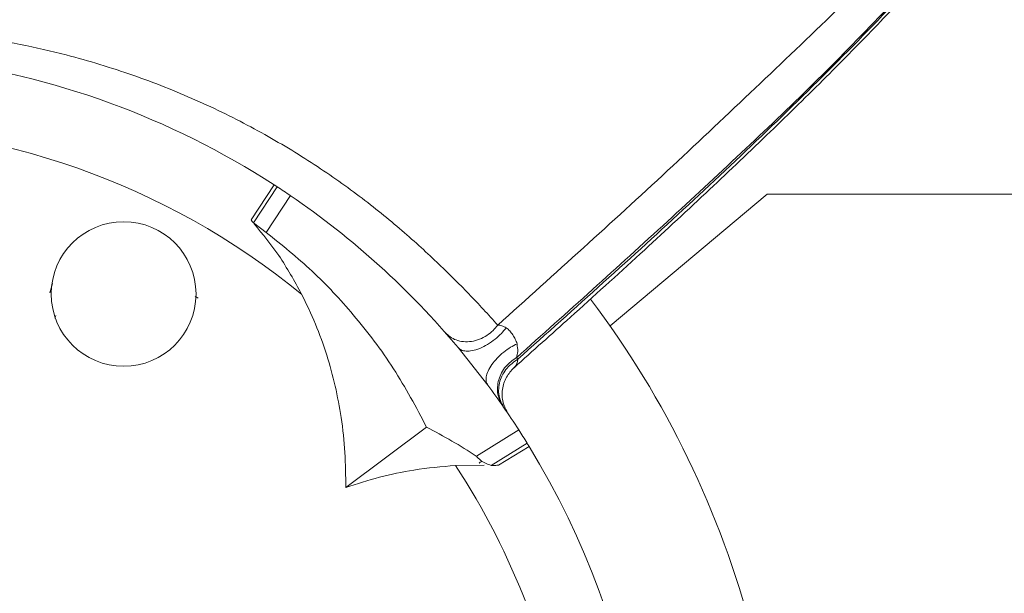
# Model space of a CAD drawing. Header units: millimetres. Extents: x -4829 to 407013, y -34854 to 354532.
# Tile 27 of 75: x 25020 to 25155, y -23037 to -22958. Entities that reach past the tile are written whole.
import ezdxf

# ---------------------------------------------------------------- set-up
doc = ezdxf.new("R2010")
doc.units = ezdxf.units.MM
doc.header["$LTSCALE"] = 15

# ---------------------------------------------------------------- blocks, each defined once
blk = doc.blocks.new('A$Cf38c0126')
at = {"linetype": 'Continuous', "lineweight": 5}
for p, q in [((18597.16, -16690.72), (18600.33, -16685.88)), ((18597.49, -16691.15), (18600.76, -16686.16)), ((18602.58, -16687.38), (18599.24, -16692.46)), ((18668.34, -16687.18), (18646.67, -16705.36)), ((18847.8, -16687.18), (18668.34, -16687.18)), ((18599.24, -16692.46), (18597.49, -16691.15)), ((18597.63, -16691.27), (18597.63, -16691.27)), ((18569.79, -16699.49), (18569.43, -16700.81)), ((18589.46, -16701.28), (18589.86, -16701.54)), ((18570.12, -16704.29), (18570.22, -16703.93)), ((18625.72, -16708.35), (18629.81, -16713.54)), ((18621.37, -16719.34), (18610.22, -16727.67)), ((18628.23, -16723.32), (18634.07, -16719.7)), ((18635.23, -16721.56), (18630.28, -16724.62)), ((18635.5, -16721.99), (18631.3, -16724.58)), ((18629.31, -16724.59), (18625.36, -16724.61))]:
    blk.add_line(p, q, dxfattribs=at)
at = {"linetype": 'Continuous', "lineweight": 5, "flags": 128}
blk.add_lwpolyline([(18633.79, -16709.72), (18633.87, -16709.84), (18633.95, -16709.95)], dxfattribs=at)
at = {"linetype": 'Continuous', "lineweight": 5}
blk.add_circle((18579.59, -16700.96), 9.98, dxfattribs=at)
for centre, radius, start, end in [((18538.8, -16781), 113.28, 57.0998, 159.3931), ((18538.8, -16781), 103.3, 50.7749, 128.9719), ((18538.8, -16781), 113.28, 56.8433, 57.0998), ((18538.8, -16781), 113.28, 55.7368, 56.8433), ((18538.8, -16781), 113.28, 39.8866, 55.7368), ((18538.8, -16781), 131.74, 352.331, 37.0304), ((18538.8, -16781), 113.28, 32.7561, 36.5453), ((18587.28, -16785.99), 74.85, 56.8428, 62.9085), ((18538.8, -16781), 113.28, 31.6497, 32.7561), ((18538.8, -16781), 113.28, 31.3931, 31.6497), ((18538.8, -16781), 113.28, 304.0998, 31.3931), ((18538.8, -16781), 103.3, 21.0211, 33.0808)]:
    blk.add_arc(centre, radius, start, end, dxfattribs=at)
for points, knots in [([(18631.18, -16705.24), (18635.11, -16701.71), (18642.87, -16694.72), (18654.47, -16684.11), (18665.84, -16673.36), (18677.12, -16662.61), (18688.17, -16651.74), (18698.75, -16640.26), (18707.78, -16629.15), (18715.64, -16618.83), (18722.46, -16609.4), (18729.24, -16600.03), (18735.9, -16590.58), (18741.38, -16581.95), (18745.82, -16574.37), (18749.41, -16567.98), (18752.85, -16561.6), (18756.39, -16554.76), (18760.02, -16547.58), (18763.72, -16540.08), (18766.11, -16535.16), (18767.31, -16532.69)], [0, 0, 0, 0, 0.076234, 0.150741, 0.222975, 0.293104, 0.362388, 0.431516, 0.500891, 0.552288, 0.603718, 0.654913, 0.705806, 0.756614, 0.788403, 0.820047, 0.851443, 0.882618, 0.921255, 0.960405, 1, 1, 1, 1]), ([(18633.42, -16711.13), (18636.01, -16708.81), (18641.8, -16703.64), (18650.61, -16695.64), (18659.63, -16687.28), (18668.04, -16679.3), (18675.82, -16671.69), (18682.96, -16664.44), (18689.45, -16657.55), (18695.76, -16650.54), (18701.76, -16643.45), (18707.42, -16636.31), (18712.46, -16629.64), (18717.04, -16623.36), (18721.17, -16617.52), (18724.91, -16612.15), (18728.3, -16607.17), (18731.63, -16602.12), (18735.17, -16596.6), (18739.09, -16590.28), (18742.97, -16583.73), (18746.74, -16577.08), (18750.29, -16570.58), (18753.86, -16563.79), (18757.35, -16556.89), (18760.71, -16550.03), (18763.99, -16543.29), (18766.86, -16537.37), (18768.65, -16533.7), (18769.37, -16532.22)], [0, 0, 0, 0, 0.049137, 0.109996, 0.166734, 0.219312, 0.267836, 0.312616, 0.35397, 0.392117, 0.435759, 0.474742, 0.51049, 0.544041, 0.575361, 0.602944, 0.628504, 0.65309, 0.681021, 0.71283, 0.748628, 0.778187, 0.809867, 0.842378, 0.875223, 0.908451, 0.942271, 0.976786, 1, 1, 1, 1]), ([(18769.06, -16532.27), (18767.79, -16534.9), (18765.28, -16540.13), (18761.41, -16548.08), (18757.69, -16555.58), (18754.12, -16562.59), (18750.77, -16569.02), (18747.29, -16575.47), (18742.97, -16583.15), (18737.68, -16591.95), (18731.48, -16601.77), (18725, -16611.44), (18718.25, -16621.03), (18710.88, -16631.1), (18702.72, -16641.52), (18693.66, -16652.09), (18684.31, -16662.27), (18674.67, -16672.09), (18664.64, -16681.63), (18654.48, -16691.06), (18644.17, -16700.44), (18637.27, -16706.61), (18633.79, -16709.72)], [0, 0, 0, 0, 0.0414637, 0.082378, 0.1226463, 0.1532186, 0.1840808, 0.2152561, 0.2466406, 0.2968952, 0.3472406, 0.3978828, 0.4487908, 0.499796, 0.5606408, 0.6213814, 0.6820226, 0.7429163, 0.8047601, 0.8683903, 0.9336026, 1, 1, 1, 1]), ([(18633.95, -16709.95), (18637.89, -16706.43), (18645.71, -16699.46), (18657.4, -16688.78), (18668.89, -16677.95), (18680.14, -16666.86), (18690.98, -16655.45), (18701.28, -16643.6), (18710.09, -16632.32), (18717.74, -16621.86), (18724.44, -16612.39), (18730.9, -16602.82), (18737.12, -16593.04), (18742.85, -16583.51), (18748.08, -16574.25), (18752.83, -16565.43), (18756.94, -16557.36), (18760.44, -16550.23), (18763.46, -16544.05), (18766.38, -16538.06), (18768.29, -16534.14), (18769.25, -16532.19)], [0, 0, 0, 0, 0.074836, 0.148533, 0.220647, 0.290941, 0.35989, 0.428217, 0.496578, 0.546847, 0.597038, 0.647091, 0.697217, 0.74769, 0.790246, 0.832819, 0.875155, 0.906453, 0.937648, 0.968845, 1, 1, 1, 1]), ([(18544.36, -16664.04), (18546.82, -16664.21), (18551.72, -16664.54), (18558.72, -16665.35), (18565.35, -16666.46), (18572.78, -16668.17), (18580.94, -16670.65), (18589.61, -16674.1), (18597.7, -16678.09), (18605.11, -16682.48), (18611.8, -16687.13), (18617.75, -16691.92), (18622.88, -16696.62), (18627.26, -16700.94), (18629.87, -16703.81), (18631.18, -16705.24)], [0, 0, 0, 0, 0.058965, 0.117128, 0.174484, 0.231627, 0.317606, 0.403496, 0.489347, 0.574801, 0.660093, 0.74505, 0.830002, 0.914947, 1, 1, 1, 1]), ([(18847.27, -16687.94), (18846.14, -16690.15), (18843.75, -16694.79), (18839.85, -16701.45), (18835.75, -16707.72), (18831.8, -16713.22), (18828.37, -16717.65), (18825.57, -16721.1), (18823.42, -16723.64), (18821.62, -16725.71), (18819.92, -16727.62), (18817.68, -16730.07), (18814.57, -16733.37), (18810.62, -16737.35), (18806.35, -16741.43), (18802, -16745.35), (18797.63, -16749.1), (18793.22, -16752.68), (18788.78, -16756.12), (18781.88, -16761.22), (18772.28, -16767.74), (18759.58, -16775.25), (18748.15, -16781.02), (18738.18, -16785.37), (18730.14, -16788.49), (18723.79, -16790.69), (18719.18, -16792.16), (18715.9, -16793.15), (18711.97, -16794.28), (18707.19, -16795.57), (18701.88, -16796.88), (18698.15, -16797.7), (18696.32, -16798.1)], [0, 0, 0, 0, 0.037971, 0.079748, 0.11802, 0.152767, 0.183646, 0.204146, 0.221229, 0.234926, 0.246528, 0.260777, 0.286257, 0.316966, 0.34799, 0.378538, 0.408644, 0.438342, 0.467714, 0.496791, 0.572887, 0.649181, 0.72708, 0.772255, 0.818426, 0.861352, 0.876938, 0.893629, 0.914811, 0.940535, 0.970776, 1, 1, 1, 1]), ([(18847.87, -16687.86), (18845.8, -16691.67), (18841.67, -16699.29), (18834.51, -16710.06), (18826.7, -16720.16), (18818.44, -16729.58), (18808.96, -16739.27), (18798.1, -16748.98), (18785.72, -16758.61), (18772.97, -16767.38), (18759.88, -16775.19), (18746.54, -16781.96), (18732.98, -16787.67), (18719.26, -16792.38), (18707.17, -16795.75), (18699.65, -16797.43), (18696.8, -16798.07)], [0, 0, 0, 0, 0.066245, 0.132156, 0.197542, 0.261997, 0.325183, 0.408525, 0.490546, 0.571348, 0.650723, 0.728523, 0.804837, 0.880045, 0.954489, 1, 1, 1, 1]), ([(18597.49, -16691.15), (18597.47, -16691.12), (18597.38, -16691.02), (18597.27, -16690.87), (18597.19, -16690.75), (18597.16, -16690.72)], [0, 0, 0, 0, 0.194293, 0.765738, 1, 1, 1, 1]), ([(18604.12, -16700.97), (18603.13, -16699.17), (18601.25, -16695.74), (18598.78, -16692.72), (18597.61, -16691.3)], [0, 0, 0, 0, 0.52702, 1, 1, 1, 1]), ([(18621.37, -16719.34), (18619.92, -16716.61), (18617.01, -16711.14), (18611.58, -16703.99), (18605.7, -16697.67), (18601.4, -16694.19), (18599.24, -16692.46)], [0, 0, 0, 0, 0.264204, 0.528408, 0.764207, 1, 1, 1, 1]), ([(18610.22, -16727.67), (18610.21, -16726.06), (18610.18, -16722.83), (18609.66, -16718.15), (18608.81, -16713.65), (18607.63, -16709.33), (18606.11, -16705.07), (18604.79, -16702.34), (18604.12, -16700.97)], [0, 0, 0, 0, 0.174565, 0.350311, 0.510576, 0.670833, 0.835421, 1, 1, 1, 1]), ([(18623.97, -16706.31), (18624.18, -16706.51), (18624.6, -16706.93), (18625.45, -16707.35), (18626.45, -16707.58), (18627.55, -16707.55), (18628.66, -16707.25), (18629.67, -16706.72), (18630.54, -16706.05), (18630.97, -16705.5), (18631.18, -16705.24)], [0, 0, 0, 0, 0.113357, 0.236132, 0.366103, 0.500003, 0.633896, 0.763871, 0.886646, 1, 1, 1, 1]), ([(18631.18, -16705.24), (18631.36, -16705.26), (18631.72, -16705.3), (18632.15, -16705.52), (18632.36, -16705.63)], [0, 0, 0, 0, 0.5085907, 1, 1, 1, 1]), ([(18625.72, -16708.35), (18625.85, -16708.47), (18626.13, -16708.72), (18626.79, -16708.88), (18627.66, -16708.82), (18628.69, -16708.5), (18629.77, -16707.95), (18630.79, -16707.23), (18631.68, -16706.44), (18632.14, -16705.89), (18632.36, -16705.63)], [0, 0, 0, 0, 0.111298, 0.233557, 0.3644, 0.500001, 0.6356, 0.766445, 0.888705, 1, 1, 1, 1]), ([(18632.36, -16705.63), (18632.44, -16705.69), (18632.6, -16705.81), (18632.91, -16706.13), (18633.25, -16706.61), (18633.64, -16707.22), (18633.77, -16707.62), (18633.84, -16707.82)], [0, 0, 0, 0, 0.12725, 0.249503, 0.492728, 0.739777, 1, 1, 1, 1]), ([(18629.81, -16713.54), (18629.73, -16713.39), (18629.55, -16713.08), (18629.55, -16712.41), (18629.8, -16711.61), (18630.32, -16710.71), (18631.06, -16709.81), (18631.96, -16708.99), (18632.9, -16708.31), (18633.53, -16707.98), (18633.84, -16707.82)], [0, 0, 0, 0, 0.111981, 0.234417, 0.364969, 0.500002, 0.635035, 0.76559, 0.888025, 1, 1, 1, 1]), ([(18633.84, -16707.82), (18633.89, -16708.19), (18633.99, -16708.93), (18633.85, -16709.46), (18633.78, -16709.73)], [0, 0, 0, 0, 0.5070295, 1, 1, 1, 1]), ([(18631.86, -16716.4), (18631.58, -16715.88), (18631.16, -16715.07), (18631.11, -16713.79), (18631.28, -16712.78), (18631.68, -16711.82), (18632.42, -16710.69), (18633.25, -16710.11), (18633.78, -16709.73)], [0, 0, 0, 0, 0.237963, 0.367396, 0.499998, 0.632595, 0.762031, 1, 1, 1, 1]), ([(18632.01, -16716.62), (18631.74, -16716.1), (18631.32, -16715.29), (18631.27, -16714.01), (18631.44, -16713), (18631.84, -16712.04), (18632.59, -16710.91), (18633.41, -16710.33), (18633.95, -16709.95)], [0, 0, 0, 0, 0.238005, 0.367428, 0.500001, 0.632577, 0.761996, 1, 1, 1, 1]), ([(18633.95, -16709.95), (18633.87, -16710.37), (18633.76, -16710.88), (18633.45, -16711.07), (18633.39, -16711.1)], [0, 0, 0, 0, 0.816581, 1, 1, 1, 1]), ([(18632.61, -16717.49), (18632.34, -16716.99), (18631.78, -16715.95), (18631.73, -16714.13), (18632.26, -16712.41), (18633.04, -16711.55), (18633.41, -16711.14)], [0, 0, 0, 0, 0.247645, 0.508242, 0.764351, 1, 1, 1, 1]), ([(18630.28, -16724.62), (18629.74, -16724.42), (18628.92, -16724.13), (18628.4, -16723.53), (18628.23, -16723.32)], [0, 0, 0, 0, 0.6531146, 1, 1, 1, 1]), ([(18628.64, -16724.33), (18628.63, -16724.32), (18628.57, -16724.25), (18628.83, -16724.15), (18629.05, -16724.08)], [0, 0, 0, 0, 0.1471835, 1, 1, 1, 1]), ([(18625.36, -16724.61), (18623.43, -16724.79), (18619.91, -16725.11), (18614.85, -16726.18), (18611.77, -16727.17), (18610.22, -16727.67)], [0, 0, 0, 0, 0.373403, 0.685535, 1, 1, 1, 1]), ([(18630.28, -16724.62), (18630.37, -16724.62), (18630.6, -16724.64), (18630.97, -16724.61), (18631.22, -16724.59), (18631.3, -16724.58)], [0, 0, 0, 0, 0.295217, 0.786003, 1, 1, 1, 1])]:
    blk.add_open_spline(points, degree=3, knots=knots, dxfattribs=at)

msp = doc.modelspace()

# ---------------------------------------------------------------- block references
at = {"ltscale": 2}
msp.add_blockref('A$Cf38c0126', (6454.26, -6294.9), dxfattribs=at)

doc.saveas('drawing.dxf')
